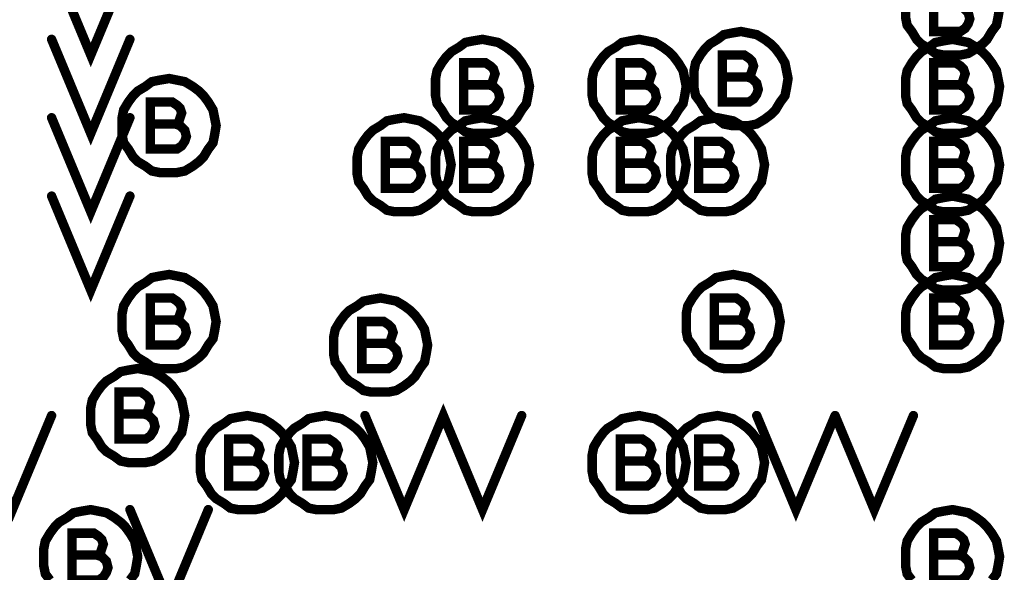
# Model space of a CAD drawing. Extents: x 28 to 61, y 24.9 to 46.
# Tile 24 of 96: x 34.86 to 35.488, y 32.15 to 32.503. Entities that reach past the tile are written whole.
import ezdxf

# ---------------------------------------------------------------- set-up
doc = ezdxf.new("R2010")
doc.units = 0
doc.layers.add('1', color=2, linetype='CONTINUOUS')

msp = doc.modelspace()

# ---------------------------------------------------------------- linework, layer by layer
at = {"layer": '1', "const_width": 0.006}
for points in [[(34.88, 32.54), (34.905, 32.48), (34.93, 32.54)], [(35.459, 32.511), (35.461, 32.512), (35.462, 32.515), (35.463, 32.518), (35.462, 32.521), (35.46, 32.523), (35.457, 32.525), (35.443, 32.525), (35.443, 32.495), (35.46, 32.495), (35.463, 32.497), (35.465, 32.5), (35.466, 32.503), (35.465, 32.507), (35.462, 32.51), (35.459, 32.511), (35.443, 32.511)], [(35.425, 32.51), (35.425, 32.504), (35.426, 32.499), (35.429, 32.495), (35.432, 32.49), (35.435, 32.487), (35.44, 32.484), (35.444, 32.481), (35.449, 32.48), (35.455, 32.48), (35.46, 32.48), (35.465, 32.481), (35.47, 32.484), (35.474, 32.487), (35.477, 32.49), (35.48, 32.495), (35.483, 32.499), (35.484, 32.504), (35.485, 32.51)], [(34.88, 32.49), (34.905, 32.43), (34.93, 32.49)], [(35.185, 32.46), (35.184, 32.465), (35.183, 32.47), (35.18, 32.475), (35.177, 32.479), (35.174, 32.482), (35.17, 32.485), (35.165, 32.488), (35.16, 32.489), (35.155, 32.49), (35.149, 32.489), (35.144, 32.488), (35.14, 32.485), (35.135, 32.482), (35.132, 32.479), (35.129, 32.475), (35.126, 32.47), (35.125, 32.465), (35.125, 32.46), (35.125, 32.454), (35.126, 32.449), (35.129, 32.445), (35.132, 32.44), (35.135, 32.437), (35.14, 32.434), (35.144, 32.431), (35.149, 32.43), (35.155, 32.43), (35.16, 32.43), (35.165, 32.431), (35.17, 32.434), (35.174, 32.437), (35.177, 32.44), (35.18, 32.445), (35.183, 32.449), (35.184, 32.454), (35.185, 32.46)], [(35.285, 32.46), (35.284, 32.465), (35.283, 32.47), (35.28, 32.475), (35.277, 32.479), (35.274, 32.482), (35.27, 32.485), (35.265, 32.488), (35.26, 32.489), (35.255, 32.49), (35.249, 32.489), (35.244, 32.488), (35.24, 32.485), (35.235, 32.482), (35.232, 32.479), (35.229, 32.475), (35.226, 32.47), (35.225, 32.465), (35.225, 32.46), (35.225, 32.454), (35.226, 32.449), (35.229, 32.445), (35.232, 32.44), (35.235, 32.437), (35.24, 32.434), (35.244, 32.431), (35.249, 32.43), (35.255, 32.43), (35.26, 32.43), (35.265, 32.431), (35.27, 32.434), (35.274, 32.437), (35.277, 32.44), (35.28, 32.445), (35.283, 32.449), (35.284, 32.454), (35.285, 32.46)], [(35.35, 32.465), (35.349, 32.47), (35.348, 32.475), (35.345, 32.48), (35.342, 32.484), (35.339, 32.487), (35.335, 32.49), (35.33, 32.493), (35.325, 32.494), (35.32, 32.495), (35.314, 32.494), (35.309, 32.493), (35.305, 32.49), (35.3, 32.487), (35.297, 32.484), (35.294, 32.48), (35.291, 32.475), (35.29, 32.47), (35.29, 32.465), (35.29, 32.459), (35.291, 32.454), (35.294, 32.45), (35.297, 32.445), (35.3, 32.442), (35.305, 32.439), (35.309, 32.436), (35.314, 32.435), (35.32, 32.435), (35.325, 32.435), (35.33, 32.436), (35.335, 32.439), (35.339, 32.442), (35.342, 32.445), (35.345, 32.45), (35.348, 32.454), (35.349, 32.459), (35.35, 32.465)], [(35.485, 32.46), (35.484, 32.465), (35.483, 32.47), (35.48, 32.475), (35.477, 32.479), (35.474, 32.482), (35.47, 32.485), (35.465, 32.488), (35.46, 32.489), (35.455, 32.49), (35.449, 32.489), (35.444, 32.488), (35.44, 32.485), (35.435, 32.482), (35.432, 32.479), (35.429, 32.475), (35.426, 32.47), (35.425, 32.465), (35.425, 32.46), (35.425, 32.454), (35.426, 32.449), (35.429, 32.445), (35.432, 32.44), (35.435, 32.437), (35.44, 32.434), (35.444, 32.431), (35.449, 32.43), (35.455, 32.43), (35.46, 32.43), (35.465, 32.431), (35.47, 32.434), (35.474, 32.437), (35.477, 32.44), (35.48, 32.445), (35.483, 32.449), (35.484, 32.454), (35.485, 32.46)], [(35.324, 32.466), (35.326, 32.467), (35.327, 32.47), (35.328, 32.473), (35.327, 32.476), (35.325, 32.478), (35.322, 32.48), (35.308, 32.48), (35.308, 32.45), (35.325, 32.45), (35.328, 32.452), (35.33, 32.455), (35.331, 32.458), (35.33, 32.462), (35.327, 32.465), (35.324, 32.466), (35.308, 32.466)], [(35.159, 32.461), (35.161, 32.462), (35.162, 32.465), (35.163, 32.468), (35.162, 32.471), (35.16, 32.473), (35.157, 32.475), (35.143, 32.475), (35.143, 32.445), (35.16, 32.445), (35.163, 32.447), (35.165, 32.45), (35.166, 32.453), (35.165, 32.457), (35.162, 32.46), (35.159, 32.461), (35.143, 32.461)], [(35.259, 32.461), (35.261, 32.462), (35.262, 32.465), (35.263, 32.468), (35.262, 32.471), (35.26, 32.473), (35.257, 32.475), (35.243, 32.475), (35.243, 32.445), (35.26, 32.445), (35.263, 32.447), (35.265, 32.45), (35.266, 32.453), (35.265, 32.457), (35.262, 32.46), (35.259, 32.461), (35.243, 32.461)], [(35.459, 32.461), (35.461, 32.462), (35.462, 32.465), (35.463, 32.468), (35.462, 32.471), (35.46, 32.473), (35.457, 32.475), (35.443, 32.475), (35.443, 32.445), (35.46, 32.445), (35.463, 32.447), (35.465, 32.45), (35.466, 32.453), (35.465, 32.457), (35.462, 32.46), (35.459, 32.461), (35.443, 32.461)], [(34.985, 32.435), (34.984, 32.44), (34.983, 32.445), (34.98, 32.45), (34.977, 32.454), (34.974, 32.457), (34.97, 32.46), (34.965, 32.463), (34.96, 32.464), (34.955, 32.465), (34.949, 32.464), (34.944, 32.463), (34.94, 32.46), (34.935, 32.457), (34.932, 32.454), (34.929, 32.45), (34.926, 32.445), (34.925, 32.44), (34.925, 32.435), (34.925, 32.429), (34.926, 32.424), (34.929, 32.42), (34.932, 32.415), (34.935, 32.412), (34.94, 32.409), (34.944, 32.406), (34.949, 32.405), (34.955, 32.405), (34.96, 32.405), (34.965, 32.406), (34.97, 32.409), (34.974, 32.412), (34.977, 32.415), (34.98, 32.42), (34.983, 32.424), (34.984, 32.429), (34.985, 32.435)], [(34.959, 32.436), (34.961, 32.437), (34.962, 32.44), (34.963, 32.443), (34.962, 32.446), (34.96, 32.448), (34.957, 32.45), (34.943, 32.45), (34.943, 32.42), (34.96, 32.42), (34.963, 32.422), (34.965, 32.425), (34.966, 32.428), (34.965, 32.432), (34.962, 32.435), (34.959, 32.436), (34.943, 32.436)], [(34.88, 32.44), (34.905, 32.38), (34.93, 32.44)], [(35.135, 32.41), (35.134, 32.415), (35.133, 32.42), (35.13, 32.425), (35.127, 32.429), (35.124, 32.432), (35.12, 32.435), (35.115, 32.438), (35.11, 32.439), (35.105, 32.44), (35.099, 32.439), (35.094, 32.438), (35.09, 32.435), (35.085, 32.432), (35.082, 32.429), (35.079, 32.425), (35.076, 32.42), (35.075, 32.415), (35.075, 32.41), (35.075, 32.404), (35.076, 32.399), (35.079, 32.395), (35.082, 32.39), (35.085, 32.387), (35.09, 32.384), (35.094, 32.381), (35.099, 32.38), (35.105, 32.38), (35.11, 32.38), (35.115, 32.381), (35.12, 32.384), (35.124, 32.387), (35.127, 32.39), (35.13, 32.395), (35.133, 32.399), (35.134, 32.404), (35.135, 32.41)], [(35.185, 32.41), (35.184, 32.415), (35.183, 32.42), (35.18, 32.425), (35.177, 32.429), (35.174, 32.432), (35.17, 32.435), (35.165, 32.438), (35.16, 32.439), (35.155, 32.44), (35.149, 32.439), (35.144, 32.438), (35.14, 32.435), (35.135, 32.432), (35.132, 32.429), (35.129, 32.425), (35.126, 32.42), (35.125, 32.415), (35.125, 32.41), (35.125, 32.404), (35.126, 32.399), (35.129, 32.395), (35.132, 32.39), (35.135, 32.387), (35.14, 32.384), (35.144, 32.381), (35.149, 32.38), (35.155, 32.38), (35.16, 32.38), (35.165, 32.381), (35.17, 32.384), (35.174, 32.387), (35.177, 32.39), (35.18, 32.395), (35.183, 32.399), (35.184, 32.404), (35.185, 32.41)], [(35.285, 32.41), (35.284, 32.415), (35.283, 32.42), (35.28, 32.425), (35.277, 32.429), (35.274, 32.432), (35.27, 32.435), (35.265, 32.438), (35.26, 32.439), (35.255, 32.44), (35.249, 32.439), (35.244, 32.438), (35.24, 32.435), (35.235, 32.432), (35.232, 32.429), (35.229, 32.425), (35.226, 32.42), (35.225, 32.415), (35.225, 32.41), (35.225, 32.404), (35.226, 32.399), (35.229, 32.395), (35.232, 32.39), (35.235, 32.387), (35.24, 32.384), (35.244, 32.381), (35.249, 32.38), (35.255, 32.38), (35.26, 32.38), (35.265, 32.381), (35.27, 32.384), (35.274, 32.387), (35.277, 32.39), (35.28, 32.395), (35.283, 32.399), (35.284, 32.404), (35.285, 32.41)], [(35.335, 32.41), (35.334, 32.415), (35.333, 32.42), (35.33, 32.425), (35.327, 32.429), (35.324, 32.432), (35.32, 32.435), (35.315, 32.438), (35.31, 32.439), (35.305, 32.44), (35.299, 32.439), (35.294, 32.438), (35.29, 32.435), (35.285, 32.432), (35.282, 32.429), (35.279, 32.425), (35.276, 32.42), (35.275, 32.415), (35.275, 32.41), (35.275, 32.404), (35.276, 32.399), (35.279, 32.395), (35.282, 32.39), (35.285, 32.387), (35.29, 32.384), (35.294, 32.381), (35.299, 32.38), (35.305, 32.38), (35.31, 32.38), (35.315, 32.381), (35.32, 32.384), (35.324, 32.387), (35.327, 32.39), (35.33, 32.395), (35.333, 32.399), (35.334, 32.404), (35.335, 32.41)], [(35.485, 32.41), (35.484, 32.415), (35.483, 32.42), (35.48, 32.425), (35.477, 32.429), (35.474, 32.432), (35.47, 32.435), (35.465, 32.438), (35.46, 32.439), (35.455, 32.44), (35.449, 32.439), (35.444, 32.438), (35.44, 32.435), (35.435, 32.432), (35.432, 32.429), (35.429, 32.425), (35.426, 32.42), (35.425, 32.415), (35.425, 32.41), (35.425, 32.404), (35.426, 32.399), (35.429, 32.395), (35.432, 32.39), (35.435, 32.387), (35.44, 32.384), (35.444, 32.381), (35.449, 32.38), (35.455, 32.38), (35.46, 32.38), (35.465, 32.381), (35.47, 32.384), (35.474, 32.387), (35.477, 32.39), (35.48, 32.395), (35.483, 32.399), (35.484, 32.404), (35.485, 32.41)], [(35.109, 32.411), (35.111, 32.412), (35.112, 32.415), (35.113, 32.418), (35.112, 32.421), (35.11, 32.423), (35.107, 32.425), (35.093, 32.425), (35.093, 32.395), (35.11, 32.395), (35.113, 32.397), (35.115, 32.4), (35.116, 32.403), (35.115, 32.407), (35.112, 32.41), (35.109, 32.411), (35.093, 32.411)], [(35.159, 32.411), (35.161, 32.412), (35.162, 32.415), (35.163, 32.418), (35.162, 32.421), (35.16, 32.423), (35.157, 32.425), (35.143, 32.425), (35.143, 32.395), (35.16, 32.395), (35.163, 32.397), (35.165, 32.4), (35.166, 32.403), (35.165, 32.407), (35.162, 32.41), (35.159, 32.411), (35.143, 32.411)], [(35.259, 32.411), (35.261, 32.412), (35.262, 32.415), (35.263, 32.418), (35.262, 32.421), (35.26, 32.423), (35.257, 32.425), (35.243, 32.425), (35.243, 32.395), (35.26, 32.395), (35.263, 32.397), (35.265, 32.4), (35.266, 32.403), (35.265, 32.407), (35.262, 32.41), (35.259, 32.411), (35.243, 32.411)], [(35.309, 32.411), (35.311, 32.412), (35.312, 32.415), (35.313, 32.418), (35.312, 32.421), (35.31, 32.423), (35.307, 32.425), (35.293, 32.425), (35.293, 32.395), (35.31, 32.395), (35.313, 32.397), (35.315, 32.4), (35.316, 32.403), (35.315, 32.407), (35.312, 32.41), (35.309, 32.411), (35.293, 32.411)], [(35.459, 32.411), (35.461, 32.412), (35.462, 32.415), (35.463, 32.418), (35.462, 32.421), (35.46, 32.423), (35.457, 32.425), (35.443, 32.425), (35.443, 32.395), (35.46, 32.395), (35.463, 32.397), (35.465, 32.4), (35.466, 32.403), (35.465, 32.407), (35.462, 32.41), (35.459, 32.411), (35.443, 32.411)], [(34.88, 32.39), (34.905, 32.33), (34.93, 32.39)], [(35.485, 32.36), (35.484, 32.365), (35.483, 32.37), (35.48, 32.375), (35.477, 32.379), (35.474, 32.382), (35.47, 32.385), (35.465, 32.388), (35.46, 32.389), (35.455, 32.39), (35.449, 32.389), (35.444, 32.388), (35.44, 32.385), (35.435, 32.382), (35.432, 32.379), (35.429, 32.375), (35.426, 32.37), (35.425, 32.365), (35.425, 32.36), (35.425, 32.354), (35.426, 32.349), (35.429, 32.345), (35.432, 32.34), (35.435, 32.337), (35.44, 32.334), (35.444, 32.331), (35.449, 32.33), (35.455, 32.33), (35.46, 32.33), (35.465, 32.331), (35.47, 32.334), (35.474, 32.337), (35.477, 32.34), (35.48, 32.345), (35.483, 32.349), (35.484, 32.354), (35.485, 32.36)], [(35.459, 32.361), (35.461, 32.362), (35.462, 32.365), (35.463, 32.368), (35.462, 32.371), (35.46, 32.373), (35.457, 32.375), (35.443, 32.375), (35.443, 32.345), (35.46, 32.345), (35.463, 32.347), (35.465, 32.35), (35.466, 32.353), (35.465, 32.357), (35.462, 32.36), (35.459, 32.361), (35.443, 32.361)], [(34.985, 32.31), (34.984, 32.315), (34.983, 32.32), (34.98, 32.325), (34.977, 32.329), (34.974, 32.332), (34.97, 32.335), (34.965, 32.338), (34.96, 32.339), (34.955, 32.34), (34.949, 32.339), (34.944, 32.338), (34.94, 32.335), (34.935, 32.332), (34.932, 32.329), (34.929, 32.325), (34.926, 32.32), (34.925, 32.315), (34.925, 32.31), (34.925, 32.304), (34.926, 32.299), (34.929, 32.295), (34.932, 32.29), (34.935, 32.287), (34.94, 32.284), (34.944, 32.281), (34.949, 32.28), (34.955, 32.28), (34.96, 32.28), (34.965, 32.281), (34.97, 32.284), (34.974, 32.287), (34.977, 32.29), (34.98, 32.295), (34.983, 32.299), (34.984, 32.304), (34.985, 32.31)], [(35.345, 32.31), (35.344, 32.315), (35.343, 32.32), (35.34, 32.325), (35.337, 32.329), (35.334, 32.332), (35.33, 32.335), (35.325, 32.338), (35.32, 32.339), (35.315, 32.34), (35.309, 32.339), (35.304, 32.338), (35.3, 32.335), (35.295, 32.332), (35.292, 32.329), (35.289, 32.325), (35.286, 32.32), (35.285, 32.315), (35.285, 32.31), (35.285, 32.304), (35.286, 32.299), (35.289, 32.295), (35.292, 32.29), (35.295, 32.287), (35.3, 32.284), (35.304, 32.281), (35.309, 32.28), (35.315, 32.28), (35.32, 32.28), (35.325, 32.281), (35.33, 32.284), (35.334, 32.287), (35.337, 32.29), (35.34, 32.295), (35.343, 32.299), (35.344, 32.304), (35.345, 32.31)], [(35.485, 32.31), (35.484, 32.315), (35.483, 32.32), (35.48, 32.325), (35.477, 32.329), (35.474, 32.332), (35.47, 32.335), (35.465, 32.338), (35.46, 32.339), (35.455, 32.34), (35.449, 32.339), (35.444, 32.338), (35.44, 32.335), (35.435, 32.332), (35.432, 32.329), (35.429, 32.325), (35.426, 32.32), (35.425, 32.315), (35.425, 32.31), (35.425, 32.304), (35.426, 32.299), (35.429, 32.295), (35.432, 32.29), (35.435, 32.287), (35.44, 32.284), (35.444, 32.281), (35.449, 32.28), (35.455, 32.28), (35.46, 32.28), (35.465, 32.281), (35.47, 32.284), (35.474, 32.287), (35.477, 32.29), (35.48, 32.295), (35.483, 32.299), (35.484, 32.304), (35.485, 32.31)], [(34.959, 32.311), (34.961, 32.312), (34.962, 32.315), (34.963, 32.318), (34.962, 32.321), (34.96, 32.323), (34.957, 32.325), (34.943, 32.325), (34.943, 32.295), (34.96, 32.295), (34.963, 32.297), (34.965, 32.3), (34.966, 32.303), (34.965, 32.307), (34.962, 32.31), (34.959, 32.311), (34.943, 32.311)], [(35.12, 32.295), (35.119, 32.3), (35.118, 32.305), (35.115, 32.31), (35.112, 32.314), (35.109, 32.317), (35.105, 32.32), (35.1, 32.323), (35.095, 32.324), (35.09, 32.325), (35.084, 32.324), (35.079, 32.323), (35.075, 32.32), (35.07, 32.317), (35.067, 32.314), (35.064, 32.31), (35.061, 32.305), (35.06, 32.3), (35.06, 32.295), (35.06, 32.289), (35.061, 32.284), (35.064, 32.28), (35.067, 32.275), (35.07, 32.272), (35.075, 32.269), (35.079, 32.266), (35.084, 32.265), (35.09, 32.265), (35.095, 32.265), (35.1, 32.266), (35.105, 32.269), (35.109, 32.272), (35.112, 32.275), (35.115, 32.28), (35.118, 32.284), (35.119, 32.289), (35.12, 32.295)], [(35.319, 32.311), (35.321, 32.312), (35.322, 32.315), (35.323, 32.318), (35.322, 32.321), (35.32, 32.323), (35.317, 32.325), (35.303, 32.325), (35.303, 32.295), (35.32, 32.295), (35.323, 32.297), (35.325, 32.3), (35.326, 32.303), (35.325, 32.307), (35.322, 32.31), (35.319, 32.311), (35.303, 32.311)], [(35.459, 32.311), (35.461, 32.312), (35.462, 32.315), (35.463, 32.318), (35.462, 32.321), (35.46, 32.323), (35.457, 32.325), (35.443, 32.325), (35.443, 32.295), (35.46, 32.295), (35.463, 32.297), (35.465, 32.3), (35.466, 32.303), (35.465, 32.307), (35.462, 32.31), (35.459, 32.311), (35.443, 32.311)], [(35.094, 32.296), (35.096, 32.297), (35.097, 32.3), (35.098, 32.303), (35.097, 32.306), (35.095, 32.308), (35.092, 32.31), (35.078, 32.31), (35.078, 32.28), (35.095, 32.28), (35.098, 32.282), (35.1, 32.285), (35.101, 32.288), (35.1, 32.292), (35.097, 32.295), (35.094, 32.296), (35.078, 32.296)], [(34.965, 32.25), (34.964, 32.255), (34.963, 32.26), (34.96, 32.265), (34.957, 32.269), (34.954, 32.272), (34.95, 32.275), (34.945, 32.278), (34.94, 32.279), (34.935, 32.28), (34.929, 32.279), (34.924, 32.278), (34.92, 32.275), (34.915, 32.272), (34.912, 32.269), (34.909, 32.265), (34.906, 32.26), (34.905, 32.255), (34.905, 32.25), (34.905, 32.244), (34.906, 32.239), (34.909, 32.235), (34.912, 32.23), (34.915, 32.227), (34.92, 32.224), (34.924, 32.221), (34.929, 32.22), (34.935, 32.22), (34.94, 32.22), (34.945, 32.221), (34.95, 32.224), (34.954, 32.227), (34.957, 32.23), (34.96, 32.235), (34.963, 32.239), (34.964, 32.244), (34.965, 32.25)], [(34.939, 32.251), (34.941, 32.252), (34.942, 32.255), (34.943, 32.258), (34.942, 32.261), (34.94, 32.263), (34.937, 32.265), (34.923, 32.265), (34.923, 32.235), (34.94, 32.235), (34.943, 32.237), (34.945, 32.24), (34.946, 32.243), (34.945, 32.247), (34.942, 32.25), (34.939, 32.251), (34.923, 32.251)], [(35.08, 32.25), (35.105, 32.19), (35.13, 32.25), (35.155, 32.19), (35.18, 32.25)], [(34.83, 32.25), (34.855, 32.19), (34.88, 32.25)], [(35.035, 32.22), (35.034, 32.225), (35.033, 32.23), (35.03, 32.235), (35.027, 32.239), (35.024, 32.242), (35.02, 32.245), (35.015, 32.248), (35.01, 32.249), (35.005, 32.25), (34.999, 32.249), (34.994, 32.248), (34.99, 32.245), (34.985, 32.242), (34.982, 32.239), (34.979, 32.235), (34.976, 32.23), (34.975, 32.225), (34.975, 32.22), (34.975, 32.214), (34.976, 32.209), (34.979, 32.205), (34.982, 32.2), (34.985, 32.197), (34.99, 32.194), (34.994, 32.191), (34.999, 32.19), (35.005, 32.19), (35.01, 32.19), (35.015, 32.191), (35.02, 32.194), (35.024, 32.197), (35.027, 32.2), (35.03, 32.205), (35.033, 32.209), (35.034, 32.214), (35.035, 32.22)], [(35.085, 32.22), (35.084, 32.225), (35.083, 32.23), (35.08, 32.235), (35.077, 32.239), (35.074, 32.242), (35.07, 32.245), (35.065, 32.248), (35.06, 32.249), (35.055, 32.25), (35.049, 32.249), (35.044, 32.248), (35.04, 32.245), (35.035, 32.242), (35.032, 32.239), (35.029, 32.235), (35.026, 32.23), (35.025, 32.225), (35.025, 32.22), (35.025, 32.214), (35.026, 32.209), (35.029, 32.205), (35.032, 32.2), (35.035, 32.197), (35.04, 32.194), (35.044, 32.191), (35.049, 32.19), (35.055, 32.19), (35.06, 32.19), (35.065, 32.191), (35.07, 32.194), (35.074, 32.197), (35.077, 32.2), (35.08, 32.205), (35.083, 32.209), (35.084, 32.214), (35.085, 32.22)], [(35.285, 32.22), (35.284, 32.225), (35.283, 32.23), (35.28, 32.235), (35.277, 32.239), (35.274, 32.242), (35.27, 32.245), (35.265, 32.248), (35.26, 32.249), (35.255, 32.25), (35.249, 32.249), (35.244, 32.248), (35.24, 32.245), (35.235, 32.242), (35.232, 32.239), (35.229, 32.235), (35.226, 32.23), (35.225, 32.225), (35.225, 32.22), (35.225, 32.214), (35.226, 32.209), (35.229, 32.205), (35.232, 32.2), (35.235, 32.197), (35.24, 32.194), (35.244, 32.191), (35.249, 32.19), (35.255, 32.19), (35.26, 32.19), (35.265, 32.191), (35.27, 32.194), (35.274, 32.197), (35.277, 32.2), (35.28, 32.205), (35.283, 32.209), (35.284, 32.214), (35.285, 32.22)], [(35.335, 32.22), (35.334, 32.225), (35.333, 32.23), (35.33, 32.235), (35.327, 32.239), (35.324, 32.242), (35.32, 32.245), (35.315, 32.248), (35.31, 32.249), (35.305, 32.25), (35.299, 32.249), (35.294, 32.248), (35.29, 32.245), (35.285, 32.242), (35.282, 32.239), (35.279, 32.235), (35.276, 32.23), (35.275, 32.225), (35.275, 32.22), (35.275, 32.214), (35.276, 32.209), (35.279, 32.205), (35.282, 32.2), (35.285, 32.197), (35.29, 32.194), (35.294, 32.191), (35.299, 32.19), (35.305, 32.19), (35.31, 32.19), (35.315, 32.191), (35.32, 32.194), (35.324, 32.197), (35.327, 32.2), (35.33, 32.205), (35.333, 32.209), (35.334, 32.214), (35.335, 32.22)], [(35.33, 32.25), (35.355, 32.19), (35.38, 32.25)], [(35.38, 32.25), (35.405, 32.19), (35.43, 32.25)], [(35.009, 32.221), (35.011, 32.222), (35.012, 32.225), (35.013, 32.228), (35.012, 32.231), (35.01, 32.233), (35.007, 32.235), (34.993, 32.235), (34.993, 32.205), (35.01, 32.205), (35.013, 32.207), (35.015, 32.21), (35.016, 32.213), (35.015, 32.217), (35.012, 32.22), (35.009, 32.221), (34.993, 32.221)], [(35.059, 32.221), (35.061, 32.222), (35.062, 32.225), (35.063, 32.228), (35.062, 32.231), (35.06, 32.233), (35.057, 32.235), (35.043, 32.235), (35.043, 32.205), (35.06, 32.205), (35.063, 32.207), (35.065, 32.21), (35.066, 32.213), (35.065, 32.217), (35.062, 32.22), (35.059, 32.221), (35.043, 32.221)], [(35.259, 32.221), (35.261, 32.222), (35.262, 32.225), (35.263, 32.228), (35.262, 32.231), (35.26, 32.233), (35.257, 32.235), (35.243, 32.235), (35.243, 32.205), (35.26, 32.205), (35.263, 32.207), (35.265, 32.21), (35.266, 32.213), (35.265, 32.217), (35.262, 32.22), (35.259, 32.221), (35.243, 32.221)], [(35.309, 32.221), (35.311, 32.222), (35.312, 32.225), (35.313, 32.228), (35.312, 32.231), (35.31, 32.233), (35.307, 32.235), (35.293, 32.235), (35.293, 32.205), (35.31, 32.205), (35.313, 32.207), (35.315, 32.21), (35.316, 32.213), (35.315, 32.217), (35.312, 32.22), (35.309, 32.221), (35.293, 32.221)], [(34.935, 32.16), (34.934, 32.165), (34.933, 32.17), (34.93, 32.175), (34.927, 32.179), (34.924, 32.182), (34.92, 32.185), (34.915, 32.188), (34.91, 32.189), (34.905, 32.19), (34.899, 32.189), (34.894, 32.188), (34.89, 32.185), (34.885, 32.182), (34.882, 32.179), (34.879, 32.175), (34.876, 32.17), (34.875, 32.165), (34.875, 32.16), (34.875, 32.154), (34.876, 32.149), (34.879, 32.145)], [(34.93, 32.19), (34.955, 32.13), (34.98, 32.19)], [(35.485, 32.16), (35.484, 32.165), (35.483, 32.17), (35.48, 32.175), (35.477, 32.179), (35.474, 32.182), (35.47, 32.185), (35.465, 32.188), (35.46, 32.189), (35.455, 32.19), (35.449, 32.189), (35.444, 32.188), (35.44, 32.185), (35.435, 32.182), (35.432, 32.179), (35.429, 32.175), (35.426, 32.17), (35.425, 32.165), (35.425, 32.16), (35.425, 32.154), (35.426, 32.149), (35.429, 32.145)], [(34.909, 32.161), (34.911, 32.162), (34.912, 32.165), (34.913, 32.168), (34.912, 32.171), (34.91, 32.173), (34.907, 32.175), (34.893, 32.175), (34.893, 32.145), (34.91, 32.145), (34.913, 32.147), (34.915, 32.15), (34.916, 32.153), (34.915, 32.157), (34.912, 32.16), (34.909, 32.161), (34.893, 32.161)], [(35.459, 32.161), (35.461, 32.162), (35.462, 32.165), (35.463, 32.168), (35.462, 32.171), (35.46, 32.173), (35.457, 32.175), (35.443, 32.175), (35.443, 32.145), (35.46, 32.145), (35.463, 32.147), (35.465, 32.15), (35.466, 32.153), (35.465, 32.157), (35.462, 32.16), (35.459, 32.161), (35.443, 32.161)], [(34.93, 32.145), (34.933, 32.149), (34.934, 32.154), (34.935, 32.16)], [(35.48, 32.145), (35.483, 32.149), (35.484, 32.154), (35.485, 32.16)]]:
    msp.add_lwpolyline(points, dxfattribs=at)
at = {"layer": '1', "const_width": 0.003}
for points in [[(34.8815, 32.49, 1), (34.8785, 32.49, 1)], [(34.9315, 32.49, 1), (34.9285, 32.49, 1)], [(35.3095, 32.466, 1), (35.3065, 32.466, 1)], [(35.3255, 32.466, 1), (35.3225, 32.466, 1)], [(35.3515, 32.465, 1), (35.3485, 32.465, 1)], [(35.3515, 32.465, 1), (35.3485, 32.465, 1)], [(35.1445, 32.461, 1), (35.1415, 32.461, 1)], [(35.1605, 32.461, 1), (35.1575, 32.461, 1)], [(35.1865, 32.46, 1), (35.1835, 32.46, 1)], [(35.1865, 32.46, 1), (35.1835, 32.46, 1)], [(35.2445, 32.461, 1), (35.2415, 32.461, 1)], [(35.2605, 32.461, 1), (35.2575, 32.461, 1)], [(35.2865, 32.46, 1), (35.2835, 32.46, 1)], [(35.2865, 32.46, 1), (35.2835, 32.46, 1)], [(35.4445, 32.461, 1), (35.4415, 32.461, 1)], [(35.4605, 32.461, 1), (35.4575, 32.461, 1)], [(35.4865, 32.46, 1), (35.4835, 32.46, 1)], [(35.4865, 32.46, 1), (35.4835, 32.46, 1)], [(34.8815, 32.44, 1), (34.8785, 32.44, 1)], [(34.9315, 32.44, 1), (34.9285, 32.44, 1)], [(34.9445, 32.436, 1), (34.9415, 32.436, 1)], [(34.9605, 32.436, 1), (34.9575, 32.436, 1)], [(34.9865, 32.435, 1), (34.9835, 32.435, 1)], [(34.9865, 32.435, 1), (34.9835, 32.435, 1)], [(35.0945, 32.411, 1), (35.0915, 32.411, 1)], [(35.1105, 32.411, 1), (35.1075, 32.411, 1)], [(35.1365, 32.41, 1), (35.1335, 32.41, 1)], [(35.1365, 32.41, 1), (35.1335, 32.41, 1)], [(35.1445, 32.411, 1), (35.1415, 32.411, 1)], [(35.1605, 32.411, 1), (35.1575, 32.411, 1)], [(35.1865, 32.41, 1), (35.1835, 32.41, 1)], [(35.1865, 32.41, 1), (35.1835, 32.41, 1)], [(35.2445, 32.411, 1), (35.2415, 32.411, 1)], [(35.2605, 32.411, 1), (35.2575, 32.411, 1)], [(35.2865, 32.41, 1), (35.2835, 32.41, 1)], [(35.2865, 32.41, 1), (35.2835, 32.41, 1)], [(35.2945, 32.411, 1), (35.2915, 32.411, 1)], [(35.3105, 32.411, 1), (35.3075, 32.411, 1)], [(35.3365, 32.41, 1), (35.3335, 32.41, 1)], [(35.3365, 32.41, 1), (35.3335, 32.41, 1)], [(35.4445, 32.411, 1), (35.4415, 32.411, 1)], [(35.4605, 32.411, 1), (35.4575, 32.411, 1)], [(35.4865, 32.41, 1), (35.4835, 32.41, 1)], [(35.4865, 32.41, 1), (35.4835, 32.41, 1)], [(34.8815, 32.39, 1), (34.8785, 32.39, 1)], [(34.9315, 32.39, 1), (34.9285, 32.39, 1)], [(35.4445, 32.361, 1), (35.4415, 32.361, 1)], [(35.4605, 32.361, 1), (35.4575, 32.361, 1)], [(35.4865, 32.36, 1), (35.4835, 32.36, 1)], [(35.4865, 32.36, 1), (35.4835, 32.36, 1)], [(34.9445, 32.311, 1), (34.9415, 32.311, 1)], [(34.9605, 32.311, 1), (34.9575, 32.311, 1)], [(34.9865, 32.31, 1), (34.9835, 32.31, 1)], [(34.9865, 32.31, 1), (34.9835, 32.31, 1)], [(35.3045, 32.311, 1), (35.3015, 32.311, 1)], [(35.3205, 32.311, 1), (35.3175, 32.311, 1)], [(35.3465, 32.31, 1), (35.3435, 32.31, 1)], [(35.3465, 32.31, 1), (35.3435, 32.31, 1)], [(35.4445, 32.311, 1), (35.4415, 32.311, 1)], [(35.4605, 32.311, 1), (35.4575, 32.311, 1)], [(35.4865, 32.31, 1), (35.4835, 32.31, 1)], [(35.4865, 32.31, 1), (35.4835, 32.31, 1)], [(35.0795, 32.296, 1), (35.0765, 32.296, 1)], [(35.0955, 32.296, 1), (35.0925, 32.296, 1)], [(35.1215, 32.295, 1), (35.1185, 32.295, 1)], [(35.1215, 32.295, 1), (35.1185, 32.295, 1)], [(34.9245, 32.251, 1), (34.9215, 32.251, 1)], [(34.9405, 32.251, 1), (34.9375, 32.251, 1)], [(34.8815, 32.25, 1), (34.8785, 32.25, 1)], [(34.9665, 32.25, 1), (34.9635, 32.25, 1)], [(34.9665, 32.25, 1), (34.9635, 32.25, 1)], [(35.0815, 32.25, 1), (35.0785, 32.25, 1)], [(35.1815, 32.25, 1), (35.1785, 32.25, 1)], [(35.3315, 32.25, 1), (35.3285, 32.25, 1)], [(35.3815, 32.25, 1), (35.3785, 32.25, 1)], [(35.3815, 32.25, 1), (35.3785, 32.25, 1)], [(35.4315, 32.25, 1), (35.4285, 32.25, 1)], [(34.9945, 32.221, 1), (34.9915, 32.221, 1)], [(35.0105, 32.221, 1), (35.0075, 32.221, 1)], [(35.0365, 32.22, 1), (35.0335, 32.22, 1)], [(35.0365, 32.22, 1), (35.0335, 32.22, 1)], [(35.0445, 32.221, 1), (35.0415, 32.221, 1)], [(35.0605, 32.221, 1), (35.0575, 32.221, 1)], [(35.0865, 32.22, 1), (35.0835, 32.22, 1)], [(35.0865, 32.22, 1), (35.0835, 32.22, 1)], [(35.2445, 32.221, 1), (35.2415, 32.221, 1)], [(35.2605, 32.221, 1), (35.2575, 32.221, 1)], [(35.2865, 32.22, 1), (35.2835, 32.22, 1)], [(35.2865, 32.22, 1), (35.2835, 32.22, 1)], [(35.2945, 32.221, 1), (35.2915, 32.221, 1)], [(35.3105, 32.221, 1), (35.3075, 32.221, 1)], [(35.3365, 32.22, 1), (35.3335, 32.22, 1)], [(35.3365, 32.22, 1), (35.3335, 32.22, 1)], [(34.9315, 32.19, 1), (34.9285, 32.19, 1)], [(34.9815, 32.19, 1), (34.9785, 32.19, 1)], [(34.8945, 32.161, 1), (34.8915, 32.161, 1)], [(34.9105, 32.161, 1), (34.9075, 32.161, 1)], [(34.9365, 32.16, 1), (34.9335, 32.16, 1)], [(34.9365, 32.16, 1), (34.9335, 32.16, 1)], [(35.4445, 32.161, 1), (35.4415, 32.161, 1)], [(35.4605, 32.161, 1), (35.4575, 32.161, 1)], [(35.4865, 32.16, 1), (35.4835, 32.16, 1)], [(35.4865, 32.16, 1), (35.4835, 32.16, 1)]]:
    msp.add_lwpolyline(points, format="xyb", close=True, dxfattribs=at)

doc.saveas('drawing.dxf')
